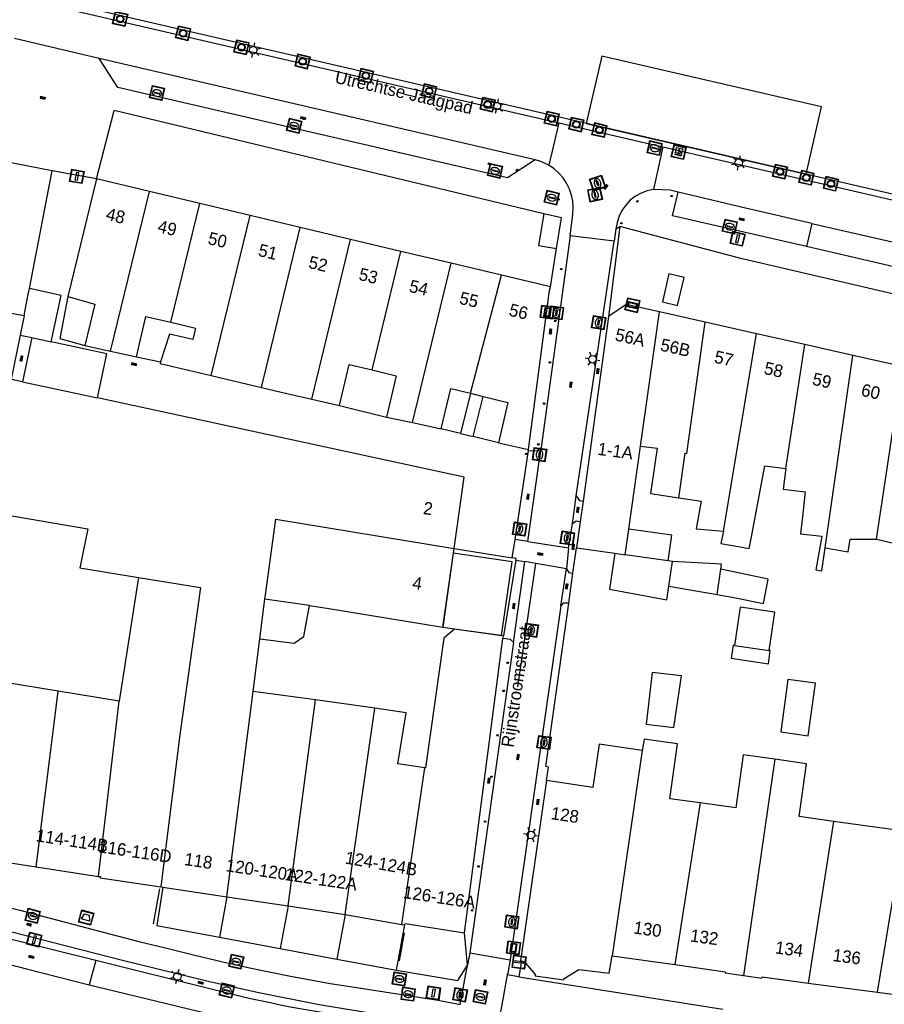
# Model space of a CAD drawing. Header units: metres. Extents: x 93870 to 95789, y 463036 to 464040.
# Tile 197 of 256: x 95077 to 95146, y 463351 to 463430. Entities that reach past the tile are written whole.
import ezdxf
from ezdxf.enums import TextEntityAlignment as Align

# ---------------------------------------------------------------- set-up
doc = ezdxf.new("R2010")
doc.units = ezdxf.units.M
doc.header["$LTSCALE"] = 25.4
for name, color, linetype in [('B_BEBOUWINGSGRENS_0', 1, 'Continuous'), ('B_LUIFEL_1', 200, 'Continuous'), ('B_TUSSENMUUR_0', 7, 'Continuous'), ('B_WOONBOOT_LIJN_0', 1, 'Continuous'), ('Q_AFVALBAK_0', 7, 'Continuous'), ('Q_BRANDKRAAN_0', 5, 'Continuous'), ('Q_ELEKTRAKAST_0', 7, 'Continuous'), ('Q_FIETSENREK_LIJN_0', 7, 'Continuous'), ('Q_INSPECTIE_OF_RIOOLPUT_0', 253, 'Continuous'), ('Q_KOLK_0', 254, 'Continuous'), ('Q_LICHTMAST_0', 2, 'Continuous'), ('Q_MEERRING_0', 7, 'Continuous'), ('Q_OPLAADPAAL_0', 7, 'Continuous'), ('Q_STRAATNAAMBORD_0', 7, 'Continuous'), ('Q_VERKEERSBORDPAAL_0', 40, 'Continuous'), ('Q_WATERLEIDINGPUT_0', 5, 'Continuous'), ('S_GBKN_SYMBOOL_GV_GROOT_0', 7, 'Continuous'), ('S_GBKN_SYMBOOL_OV_GROOT_0', 7, 'Continuous'), ('T_HEK_0', 57, 'Continuous'), ('T_HEK_LIJN_0', 6, 'Continuous'), ('T_MUUR_30CM_0', 10, 'Continuous'), ('T_MUUR_30CM_1', 10, 'Continuous'), ('V_WEGGRENS_0', 7, 'Continuous'), ('W_WATERGRENS_0', 5, 'Continuous'), ('Z_GBKN_HUISNUMMER_0', 252, 'Continuous'), ('Z_STRAATNAAM_0', 252, 'Continuous')]:
    doc.layers.add(name, color=color, linetype=linetype)
doc.layers.add('Q_AFSLUITPAAL_0', color=7, linetype='Continuous', true_color=0xf86a3a)
doc.layers.add('Q_PAALTJE_0', color=7, linetype='Continuous', true_color=0x666666)

# ---------------------------------------------------------------- blocks, each defined once
blk = doc.blocks.new('Q_AFVALBAK')
for points in [[(-0.5, 0.5), (0.5, 0.5), (0.5, -0.5), (-0.5, -0.5)], [(-0.336, 0.197), (0.331, 0.197), (0.19, -0.251), (-0.196, -0.251)]]:
    blk.add_lwpolyline(points, close=True)
blk.add_lwpolyline([(-0.442, 0.464), (0.438, 0.464, -0.414214), (0.459, 0.442), (0.459, -0.437, -0.414214), (0.438, -0.459), (-0.442, -0.459, -0.414214), (-0.463, -0.437), (-0.463, 0.442), (-0.463, 0.444), (-0.463, 0.446), (-0.463, 0.448), (-0.462, 0.45), (-0.461, 0.451), (-0.46, 0.453), (-0.459, 0.455), (-0.458, 0.456), (-0.457, 0.457), (-0.456, 0.459), (-0.454, 0.46), (-0.453, 0.461), (-0.451, 0.462), (-0.449, 0.462), (-0.447, 0.463), (-0.446, 0.463), (-0.444, 0.464), (-0.442, 0.464)], format="xyb")
blk = doc.blocks.new('Q_STRAATNAAMBORD')
for points in [[(-0.5, 0.5), (0.5, 0.5), (0.5, -0.5), (-0.5, -0.5)], [(-0.369, 0.22), (0.358, 0.22), (0.358, -0.214), (-0.369, -0.214)]]:
    blk.add_lwpolyline(points, close=True)
for points in [[(-0.442, 0.464), (0.438, 0.464, -0.414214), (0.459, 0.442), (0.459, -0.437, -0.414214), (0.438, -0.459), (-0.442, -0.459, -0.414214), (-0.463, -0.437), (-0.463, 0.442), (-0.463, 0.444), (-0.463, 0.446), (-0.463, 0.448), (-0.462, 0.45), (-0.461, 0.451), (-0.46, 0.453), (-0.459, 0.455), (-0.458, 0.456), (-0.457, 0.457), (-0.456, 0.459), (-0.454, 0.46), (-0.453, 0.461), (-0.451, 0.462), (-0.449, 0.462), (-0.447, 0.463), (-0.446, 0.463), (-0.444, 0.464), (-0.442, 0.464)], [(-0.287, 0.16), (0.281, 0.16, -0.414214), (0.303, 0.139), (0.303, -0.134, -0.414214), (0.281, -0.156), (-0.287, -0.156, -0.414214), (-0.308, -0.134), (-0.308, 0.139), (-0.308, 0.14), (-0.308, 0.142), (-0.307, 0.144), (-0.307, 0.146), (-0.306, 0.148), (-0.305, 0.149), (-0.304, 0.151), (-0.303, 0.152), (-0.302, 0.154), (-0.3, 0.155), (-0.299, 0.156), (-0.297, 0.157), (-0.296, 0.158), (-0.294, 0.159), (-0.292, 0.159), (-0.29, 0.16), (-0.288, 0.16), (-0.287, 0.16)]]:
    blk.add_lwpolyline(points, format="xyb")
blk = doc.blocks.new('Q_OPLAADPAAL')
for points in [[(-0.5, 0.5), (0.5, 0.5), (0.5, -0.5), (-0.5, -0.5)], [(-0.08, 0.333), (0.071, 0.333), (0.071, -0.329), (-0.08, -0.329)]]:
    blk.add_lwpolyline(points, close=True)
blk.add_lwpolyline([(-0.442, 0.464), (0.438, 0.464, -0.414214), (0.459, 0.442), (0.459, -0.437, -0.414214), (0.438, -0.459), (-0.442, -0.459, -0.414214), (-0.463, -0.437), (-0.463, 0.442), (-0.463, 0.444), (-0.463, 0.446), (-0.463, 0.448), (-0.462, 0.45), (-0.461, 0.451), (-0.46, 0.453), (-0.459, 0.455), (-0.458, 0.456), (-0.457, 0.457), (-0.456, 0.459), (-0.454, 0.46), (-0.453, 0.461), (-0.451, 0.462), (-0.449, 0.462), (-0.447, 0.463), (-0.446, 0.463), (-0.444, 0.464), (-0.442, 0.464)], format="xyb")
blk = doc.blocks.new('Q_ELEKTRAKAST')
for points in [[(-0.5, 0.5), (0.5, 0.5), (0.5, -0.5), (-0.5, -0.5)], [(-0.262, 0.264), (0.25, 0.264), (0.25, 0.187), (-0.262, 0.187)], [(-0.262, 0.107), (0.25, 0.107), (0.25, -0.332), (-0.262, -0.332)]]:
    blk.add_lwpolyline(points, close=True)
blk.add_lwpolyline([(-0.442, 0.464), (0.438, 0.464, -0.414214), (0.459, 0.442), (0.459, -0.437, -0.414214), (0.438, -0.459), (-0.442, -0.459, -0.414214), (-0.463, -0.437), (-0.463, 0.442), (-0.463, 0.444), (-0.463, 0.446), (-0.463, 0.448), (-0.462, 0.45), (-0.461, 0.451), (-0.46, 0.453), (-0.459, 0.455), (-0.458, 0.456), (-0.457, 0.457), (-0.456, 0.459), (-0.454, 0.46), (-0.453, 0.461), (-0.451, 0.462), (-0.449, 0.462), (-0.447, 0.463), (-0.446, 0.463), (-0.444, 0.464), (-0.442, 0.464)], format="xyb")
blk.add_lwpolyline([(-0.177, 0.001, -1), (-0.177, -0.069, -1)], format="xyb", close=True)
blk.add_lwpolyline([(0.044, 0.088), (-0.056, -0.112), (0.044, -0.112), (-0.056, -0.312)])
blk = doc.blocks.new('Q_LICHTMAST')
for points in [[(-0.26, 0.15), (-0.52, 0.3)], [(0, 0.3), (0, 0.6)], [(0.26, 0.15), (0.52, 0.3)], [(-0.26, -0.15), (-0.52, -0.3)], [(0, -0.3), (0, -0.6)], [(0.26, -0.15), (0.52, -0.3)]]:
    blk.add_lwpolyline(points)
blk.add_circle((0, 0), 0.3)
blk = doc.blocks.new('Q_VERKEERSBORDPAAL')
for points in [[(-0.5, 0.5), (0.5, 0.5), (0.5, -0.5), (-0.5, -0.5)], [(-0.08, 0.333), (0.071, 0.333), (0.071, -0.329), (-0.08, -0.329)]]:
    blk.add_lwpolyline(points, close=True)
blk.add_lwpolyline([(-0.442, 0.464), (0.438, 0.464, -0.414214), (0.459, 0.442), (0.459, -0.437, -0.414214), (0.438, -0.459), (-0.442, -0.459, -0.414214), (-0.463, -0.437), (-0.463, 0.442), (-0.463, 0.444), (-0.463, 0.446), (-0.463, 0.448), (-0.462, 0.45), (-0.461, 0.451), (-0.46, 0.453), (-0.459, 0.455), (-0.458, 0.456), (-0.457, 0.457), (-0.456, 0.459), (-0.454, 0.46), (-0.453, 0.461), (-0.451, 0.462), (-0.449, 0.462), (-0.447, 0.463), (-0.446, 0.463), (-0.444, 0.464), (-0.442, 0.464)], format="xyb")
blk = doc.blocks.new('Q_AFSLUITPAAL')
for points in [[(-0.5, 0.5), (0.5, 0.5), (0.5, -0.5), (-0.5, -0.5)], [(-0.08, 0.333), (0.071, 0.333), (0.071, -0.329), (-0.08, -0.329)]]:
    blk.add_lwpolyline(points, close=True)
blk.add_lwpolyline([(-0.442, 0.464), (0.438, 0.464, -0.414214), (0.459, 0.442), (0.459, -0.437, -0.414214), (0.438, -0.459), (-0.442, -0.459, -0.414214), (-0.463, -0.437), (-0.463, 0.442), (-0.463, 0.444), (-0.463, 0.446), (-0.463, 0.448), (-0.462, 0.45), (-0.461, 0.451), (-0.46, 0.453), (-0.459, 0.455), (-0.458, 0.456), (-0.457, 0.457), (-0.456, 0.459), (-0.454, 0.46), (-0.453, 0.461), (-0.451, 0.462), (-0.449, 0.462), (-0.447, 0.463), (-0.446, 0.463), (-0.444, 0.464), (-0.442, 0.464)], format="xyb")
blk = doc.blocks.new('Q_PAAL_STEEN')
for points in [[(-0.5, 0.5), (0.5, 0.5), (0.5, -0.5), (-0.5, -0.5)], [(-0.08, 0.33), (0.07, 0.33), (0.07, -0.33), (-0.08, -0.33)]]:
    blk.add_lwpolyline(points, close=True)
blk.add_lwpolyline([(-0.44, 0.46), (0.44, 0.46, -0.414214), (0.46, 0.44), (0.46, -0.44, -0.414214), (0.44, -0.46), (-0.44, -0.46, -0.414214), (-0.46, -0.44), (-0.46, 0.44), (-0.46, 0.44), (-0.46, 0.45), (-0.46, 0.45), (-0.46, 0.45), (-0.46, 0.45), (-0.46, 0.45), (-0.46, 0.45), (-0.46, 0.46), (-0.46, 0.46), (-0.46, 0.46), (-0.45, 0.46), (-0.45, 0.46), (-0.45, 0.46), (-0.45, 0.46), (-0.45, 0.46), (-0.45, 0.46), (-0.44, 0.46), (-0.44, 0.46)], format="xyb")
blk = doc.blocks.new('Q_PAALTJE')
at = {"color": 251, "true_color": 0x666666, "xscale": 0.1, "yscale": 0.1, "zscale": 0.01}
blk.add_blockref('Q_PAAL_STEEN', (0, 0), dxfattribs=at)
blk = doc.blocks.new('Q_KOLK')
blk.add_lwpolyline([(-0.5, 0.5), (0.5, 0.5), (0.5, -0.5), (-0.5, -0.5)], close=True)
for points in [[(-0.442, 0.464), (0.438, 0.464, -0.414214), (0.459, 0.442), (0.459, -0.437, -0.414214), (0.438, -0.459), (-0.442, -0.459, -0.414214), (-0.463, -0.437), (-0.463, 0.442, -0.414214), (-0.442, 0.464)], [(-0.345, 0.105, 0.380426), (-0.276, -0.18)], [(-0.008, 0.266, 0.240218), (-0.345, 0.105)], [(-0.194, 0.045, 0.853344), (-0.194, -0.032)], [(0.331, 0.111, 0.240191), (-0.008, 0.266)], [(0.185, -0.032, 0.849746), (0.185, 0.045)], [(0.267, -0.176, 0.380426), (0.331, 0.111)], [(-0.276, -0.18, 0.148452), (0.012, -0.257)], [(0.012, -0.257, 0.131742), (0.267, -0.176)]]:
    blk.add_lwpolyline(points, format="xyb")
for points in [[(-0.194, 0.045), (0.185, 0.045)], [(0.185, -0.032), (-0.194, -0.032)]]:
    blk.add_lwpolyline(points)
blk = doc.blocks.new('Q_BRANDKRAAN')
blk.add_lwpolyline([(-0.5, 0.5), (0.5, 0.5), (0.5, -0.5), (-0.5, -0.5)], close=True)
for points in [[(-0.442, 0.464), (0.438, 0.464, -0.414214), (0.459, 0.442), (0.459, -0.437, -0.414214), (0.438, -0.459), (-0.442, -0.459, -0.414214), (-0.463, -0.437), (-0.463, 0.442), (-0.463, 0.444), (-0.463, 0.446), (-0.463, 0.448), (-0.462, 0.45), (-0.461, 0.451), (-0.46, 0.453), (-0.459, 0.455), (-0.458, 0.456), (-0.457, 0.457), (-0.456, 0.459), (-0.454, 0.46), (-0.453, 0.461), (-0.451, 0.462), (-0.449, 0.462), (-0.447, 0.463), (-0.446, 0.463), (-0.444, 0.464), (-0.442, 0.464)], [(-0.345, 0.105, 0.380426), (-0.276, -0.18)], [(-0.008, 0.266, 0.240218), (-0.345, 0.105)], [(-0.194, 0.045, 0.853344), (-0.194, -0.032)], [(0.331, 0.111, 0.240191), (-0.008, 0.266)], [(0.185, -0.032, 0.849746), (0.185, 0.045)], [(0.267, -0.176, 0.380426), (0.331, 0.111)], [(-0.276, -0.18, 0.148452), (0.012, -0.257)], [(0.012, -0.257, 0.131742), (0.267, -0.176)]]:
    blk.add_lwpolyline(points, format="xyb")
for points in [[(-0.194, 0.045), (0.185, 0.045)], [(0.185, -0.032), (-0.194, -0.032)]]:
    blk.add_lwpolyline(points)
blk = doc.blocks.new('Q_INSPECTIE_OF_RIOOLPUT')
blk.add_lwpolyline([(-0.5, 0.5), (0.5, 0.5), (0.5, -0.5), (-0.5, -0.5)], close=True)
for points in [[(-0.442, 0.464), (0.438, 0.464, -0.414214), (0.459, 0.442), (0.459, -0.437, -0.414214), (0.438, -0.459), (-0.442, -0.459, -0.414214), (-0.463, -0.437), (-0.463, 0.442), (-0.463, 0.444), (-0.463, 0.446), (-0.463, 0.448), (-0.462, 0.45), (-0.461, 0.451), (-0.46, 0.453), (-0.459, 0.455), (-0.458, 0.456), (-0.457, 0.457), (-0.456, 0.459), (-0.454, 0.46), (-0.453, 0.461), (-0.451, 0.462), (-0.449, 0.462), (-0.447, 0.463), (-0.446, 0.463), (-0.444, 0.464), (-0.442, 0.464)], [(-0.345, 0.105, 0.380426), (-0.276, -0.18)], [(-0.008, 0.266, 0.240218), (-0.345, 0.105)], [(-0.194, 0.045, 0.853344), (-0.194, -0.032)], [(0.331, 0.111, 0.240191), (-0.008, 0.266)], [(0.185, -0.032, 0.849746), (0.185, 0.045)], [(0.267, -0.176, 0.380426), (0.331, 0.111)], [(-0.276, -0.18, 0.148452), (0.012, -0.257)], [(0.012, -0.257, 0.131742), (0.267, -0.176)]]:
    blk.add_lwpolyline(points, format="xyb")
for points in [[(-0.194, 0.045), (0.185, 0.045)], [(0.185, -0.032), (-0.194, -0.032)]]:
    blk.add_lwpolyline(points)
blk = doc.blocks.new('Q_WATERLEIDINGPUT')
blk.add_lwpolyline([(-0.5, 0.5), (0.5, 0.5), (0.5, -0.5), (-0.5, -0.5)], close=True)
for points in [[(-0.442, 0.464), (0.438, 0.464, -0.414214), (0.459, 0.442), (0.459, -0.437, -0.414214), (0.438, -0.459), (-0.442, -0.459, -0.414214), (-0.463, -0.437), (-0.463, 0.442), (-0.463, 0.444), (-0.463, 0.446), (-0.463, 0.448), (-0.462, 0.45), (-0.461, 0.451), (-0.46, 0.453), (-0.459, 0.455), (-0.458, 0.456), (-0.457, 0.457), (-0.456, 0.459), (-0.454, 0.46), (-0.453, 0.461), (-0.451, 0.462), (-0.449, 0.462), (-0.447, 0.463), (-0.446, 0.463), (-0.444, 0.464), (-0.442, 0.464)], [(-0.345, 0.105, 0.380426), (-0.276, -0.18)], [(-0.008, 0.266, 0.240218), (-0.345, 0.105)], [(-0.194, 0.045, 0.853344), (-0.194, -0.032)], [(0.331, 0.111, 0.240191), (-0.008, 0.266)], [(0.185, -0.032, 0.849746), (0.185, 0.045)], [(0.267, -0.176, 0.380426), (0.331, 0.111)], [(-0.276, -0.18, 0.148452), (0.012, -0.257)], [(0.012, -0.257, 0.131742), (0.267, -0.176)]]:
    blk.add_lwpolyline(points, format="xyb")
for points in [[(-0.194, 0.045), (0.185, 0.045)], [(0.185, -0.032), (-0.194, -0.032)]]:
    blk.add_lwpolyline(points)
blk = doc.blocks.new('Q_MEERRING')
blk.add_lwpolyline([(-0.5, 0.5), (0.5, 0.5), (0.5, -0.5), (-0.5, -0.5)], close=True)
blk.add_lwpolyline([(-0.442, 0.464), (0.438, 0.464, -0.414214), (0.459, 0.442), (0.459, -0.437, -0.414214), (0.438, -0.459), (-0.442, -0.459, -0.414214), (-0.463, -0.437), (-0.463, 0.442), (-0.463, 0.444), (-0.463, 0.446), (-0.463, 0.448), (-0.462, 0.45), (-0.461, 0.451), (-0.46, 0.453), (-0.459, 0.455), (-0.458, 0.456), (-0.457, 0.457), (-0.456, 0.459), (-0.454, 0.46), (-0.453, 0.461), (-0.451, 0.462), (-0.449, 0.462), (-0.447, 0.463), (-0.446, 0.463), (-0.444, 0.464), (-0.442, 0.464)], format="xyb")
for radius in [0.3, 0.3, 0.25, 0.25]:
    blk.add_circle((0, 0), radius)
blk = doc.blocks.new('S_GBKN_SYMBOOL_OV_GROOT')
for points in [[(-0.21875, 0.0625), (0.21875, 0.0625)], [(-0.21875, 0), (0.21875, 0)], [(-0.1875, 0.0625), (-0.1875, 0)], [(-0.125, 0.09375), (-0.125, 0.0625)], [(-0.125, 0), (-0.125, -0.0625)], [(-0.0625, 0.0625), (-0.0625, 0)], [(0, 0.09375), (0, 0.0625)], [(0, 0), (0, -0.0625)], [(0.0625, 0.0625), (0.0625, 0)], [(0.125, 0.09375), (0.125, 0.0625)], [(0.125, 0), (0.125, -0.0625)], [(0.1875, 0.0625), (0.1875, 0)], [(-0.21875, -0.0625), (0.21875, -0.0625)], [(-0.1875, -0.0625), (-0.1875, -0.09375)], [(-0.0625, -0.0625), (-0.0625, -0.09375)], [(0.0625, -0.0625), (0.0625, -0.09375)], [(0.1875, -0.0625), (0.1875, -0.09375)]]:
    blk.add_lwpolyline(points)
blk = doc.blocks.new('S_GBKN_SYMBOOL_GV_GROOT')
for points in [[(-0.1875, 0.03125), (-0.09375, 0.09375)], [(-0.1875, -0.0625), (0.0625, 0.09375)], [(-0.1875, 0.09375), (0.125, -0.09375)], [(-0.1875, 0), (-0.03125, -0.09375)], [(-0.125, -0.09375), (0.1875, 0.09375)], [(-0.0625, 0.09375), (0.1875, -0.0625)], [(0.03125, -0.09375), (0.1875, 0)], [(0.09375, 0.09375), (0.1875, 0.03125)]]:
    blk.add_lwpolyline(points)

msp = doc.modelspace()

# ---------------------------------------------------------------- linework, layer by layer
at = {"layer": 'B_BEBOUWINGSGRENS_0'}
for p, q in [((95077.47, 463408.553), (95079.289, 463417.955)), ((95082.825, 463417.298), (95080.546, 463407.918)), ((95087.057, 463416.291), (95082.825, 463417.298)), ((95091.069, 463415.337), (95087.057, 463416.291)), ((95095.082, 463414.382), (95091.069, 463415.337)), ((95099.096, 463413.427), (95095.082, 463414.382)), ((95119.94, 463414.18), (95118.526, 463414.52)), ((95119.548, 463411.753), (95119.94, 463414.18)), ((95103.108, 463412.472), (95099.096, 463413.427)), ((95107.121, 463411.517), (95103.108, 463412.472)), ((95111.134, 463410.562), (95107.121, 463411.517)), ((95115.148, 463409.607), (95111.134, 463410.562)), ((95119.052, 463408.678), (95115.148, 463409.607)), ((95127.992, 463407.488), (95129.192, 463407.208)), ((95077.05, 463406.384), (95076.733, 463404.826)), ((95123.687, 463406.327), (95121.683, 463391.569)), ((95131.408, 463405.863), (95127.763, 463406.682)), ((95135.498, 463404.945), (95131.408, 463405.863)), ((95076.733, 463404.826), (95077.678, 463404.633)), ((95139.354, 463404.078), (95135.498, 463404.945)), ((95077.678, 463404.633), (95076.917, 463401.11)), ((95081.9, 463403.99), (95083.958, 463403.549)), ((95143.208, 463403.213), (95139.354, 463404.078)), ((95083.958, 463403.549), (95086.02, 463403.106)), ((95147.15, 463402.321), (95143.208, 463403.213)), ((95091.975, 463401.602), (95095.99, 463400.649)), ((95076.917, 463401.11), (95082.904, 463399.816)), ((95112.67, 463400.19), (95113.689, 463399.935)), ((95100.006, 463399.711), (95102.216, 463399.203)), ((95105.98, 463398.28), (95108.042, 463397.843)), ((95108.042, 463397.843), (95110.333, 463397.357)), ((95114.907, 463396.24), (95117.322, 463395.7)), ((95125.306, 463389.348), (95126.242, 463395.954)), ((95121.683, 463391.569), (95121.443, 463389.919)), ((95121.443, 463389.919), (95121.144, 463387.856)), ((95110.46, 463381.52), (95111.364, 463387.809)), ((95121.144, 463387.856), (95124.192, 463387.414)), ((95128.802, 463386.772), (95128.467, 463386.819)), ((95128.515, 463384.797), (95132.372, 463384.13)), ((95095.865, 463380.58), (95096.27, 463383.755)), ((95099.83, 463383.26), (95096.27, 463383.755)), ((95095.328, 463376.376), (95095.865, 463380.58)), ((95112.2, 463357.13), (95115.265, 463380.625)), ((95115.265, 463380.625), (95115.308, 463380.818)), ((95133.741, 463380.07), (95136.511, 463379.661)), ((95128.906, 463373.502), (95129.522, 463377.648)), ((95084.627, 463375.614), (95079.764, 463376.421)), ((95105.047, 463375.068), (95100.304, 463375.718)), ((95147.3, 463365.23), (95141.64, 463366.019)), ((95078.021, 463362.4), (95083, 463361.632)), ((95087.962, 463360.789), (95088.12, 463360.765)), ((95088.12, 463360.765), (95093.239, 463360.003)), ((95093.239, 463360.003), (95098.12, 463359.277)), ((95098.12, 463359.277), (95102.668, 463358.599)), ((95102.668, 463358.599), (95107.212, 463357.8)), ((95107.212, 463357.8), (95107.446, 463357.759)), ((95123.986, 463355.291), (95128.978, 463354.589)), ((95139.627, 463353.113), (95145.156, 463352.381)), ((95145.156, 463352.381), (95150.78, 463351.636))]:
    msp.add_line(p, q, dxfattribs=at)
for points in [[(95079.289, 463417.955), (95069.005, 463419.942), (95068.247, 463420.089)], [(95118.526, 463414.52), (95118.117, 463411.984), (95119.548, 463411.753)], [(95129.192, 463407.208), (95129.722, 463409.442), (95128.522, 463409.722), (95127.992, 463407.488)], [(95117.322, 463395.7), (95118.974, 463408.391), (95119.052, 463408.678)], [(95067.093, 463408.295), (95072.173, 463407.311), (95076.89, 463406.414), (95077.05, 463406.384)], [(95077.05, 463406.384), (95077.384, 463408.11), (95077.47, 463408.553)], [(95079.216, 463404.301), (95080.017, 463408.003), (95077.47, 463408.553)], [(95080.546, 463407.918), (95082.69, 463407.3), (95081.9, 463403.99)], [(95127.763, 463406.682), (95125.1, 463407.28), (95123.687, 463406.327)], [(95086.02, 463403.106), (95086.78, 463406.33), (95088.765, 463405.859)], [(95088.765, 463405.859), (95090.74, 463405.39), (95090.52, 463404.47), (95088.65, 463404.91), (95087.939, 463402.692)], [(95082.904, 463399.816), (95083.666, 463403.339), (95079.216, 463404.301)], [(95087.939, 463402.692), (95087.9, 463402.57), (95091.975, 463401.602)], [(95102.216, 463399.203), (95102.99, 463402.49), (95104.821, 463402.053)], [(95104.821, 463402.053), (95106.76, 463401.59), (95105.98, 463398.28)], [(95076.917, 463401.11), (95076.321, 463401.238), (95076.018, 463401.316)], [(95095.99, 463400.649), (95098.01, 463400.17), (95100.006, 463399.711)], [(95110.333, 463397.357), (95111.1, 463400.57), (95112.67, 463400.19)], [(95111.364, 463387.809), (95112.18, 463393.49), (95082.904, 463399.816)], [(95113.689, 463399.935), (95115.67, 463399.44), (95114.907, 463396.24)], [(95126.242, 463395.954), (95127.581, 463395.806), (95127.05, 463392.18), (95129.32, 463391.85)], [(95132.86, 463389.17), (95132.67, 463388.21), (95134.04, 463387.97), (95134.933, 463387.801), (95135.11, 463388.74), (95136.18, 463394.41), (95137.847, 463394.194)], [(95137.847, 463394.194), (95137.632, 463392.538), (95139.386, 463392.31), (95139.196, 463390.598), (95139.014, 463388.961), (95140.723, 463388.771), (95140.249, 463386.093), (95140.728, 463386.01), (95140.993, 463387.848)], [(95129.32, 463391.85), (95131.096, 463391.578), (95130.68, 463389.38), (95132.86, 463389.17)], [(95073.57, 463390.84), (95082.13, 463389.37), (95081.5, 463386.26), (95086.19, 463385.49)], [(95128.467, 463386.819), (95128.757, 463388.858), (95125.306, 463389.348)], [(95140.993, 463387.848), (95142.816, 463387.544), (95142.982, 463388.541), (95145.087, 463388.541)], [(95145.087, 463388.541), (95147.034, 463388.086), (95149.094, 463387.604)], [(95124.192, 463387.414), (95123.778, 463384.56), (95128.356, 463383.702), (95128.515, 463384.797)], [(95132.668, 463386.159), (95132.723, 463386.539), (95128.802, 463386.772)], [(95132.372, 463384.13), (95133.565, 463383.914), (95136.076, 463383.419), (95136.426, 463385.348), (95132.668, 463386.159)], [(95086.19, 463385.49), (95086.137, 463385.168), (95084.627, 463375.614)], [(95095.865, 463380.58), (95098.61, 463380.23), (95099.38, 463380.77), (95099.83, 463383.26)], [(95099.83, 463383.26), (95101.38, 463383.006), (95106.073, 463382.238), (95110.46, 463381.52)], [(95136.511, 463379.661), (95136.961, 463382.705), (95134.191, 463383.114), (95133.741, 463380.07)], [(95115.308, 463380.818), (95111.41, 463381.36), (95110.54, 463380.64), (95109.08, 463370.28), (95109.039, 463370.286)], [(95079.764, 463376.421), (95075.21, 463377.17), (95070.77, 463377.9), (95069.22, 463372.783), (95068.098, 463373.158)], [(95129.522, 463377.648), (95127.189, 463377.901), (95126.689, 463373.766), (95128.906, 463373.502)], [(95138.008, 463377.341), (95137.436, 463373.155), (95139.635, 463372.853)], [(95139.635, 463372.853), (95140.21, 463377.039), (95138.008, 463377.341)], [(95100.304, 463375.718), (95097.922, 463376.045), (95095.328, 463376.376)], [(95109.039, 463370.286), (95106.87, 463370.61), (95107.54, 463374.68), (95105.047, 463375.068)], [(95131.004, 463367.496), (95128.6, 463367.83), (95129.21, 463372.2), (95126.54, 463372.57), (95126.376, 463371.678)], [(95126.376, 463371.678), (95122.951, 463372.194), (95122.432, 463368.73), (95118.754, 463369.281)], [(95136.958, 463370.972), (95134.45, 463371.32), (95133.86, 463367.1), (95131.004, 463367.496)], [(95141.64, 463366.019), (95138.91, 463366.4), (95139.5, 463370.62), (95136.958, 463370.972)], [(95118.754, 463369.281), (95116.671, 463354.896), (95116.75, 463354.882)], [(95065.16, 463364.38), (95067.91, 463363.96), (95078.021, 463362.4)], [(95083, 463361.632), (95083.14, 463361.61), (95083.12, 463361.51), (95087.962, 463360.789)], [(95107.446, 463357.759), (95107.453, 463357.859), (95112.2, 463357.13)], [(95116.75, 463354.882), (95116.97, 463354.844), (95117.849, 463353.801), (95117.844, 463353.693), (95120.141, 463353.378), (95120.154, 463353.477), (95121.32, 463354.207), (95123.757, 463353.897), (95123.986, 463355.291)], [(95128.978, 463354.589), (95133.008, 463354.022), (95133.001, 463353.926), (95134.468, 463353.714)], [(95134.468, 463353.714), (95135.934, 463353.502), (95135.957, 463353.599), (95139.627, 463353.113)]]:
    msp.add_lwpolyline(points, dxfattribs=at)
at = {"layer": 'B_LUIFEL_1'}
for p, q in [((95112.67, 463400.19), (95111.886, 463396.978)), ((95112.906, 463396.729), (95113.689, 463399.935))]:
    msp.add_line(p, q, dxfattribs=at)
for points in [[(95110.46, 463381.52), (95115.162, 463380.844), (95116.004, 463386.744), (95111.308, 463387.419), (95110.46, 463381.52)], [(95133.741, 463380.07), (95133.642, 463380.084), (95133.489, 463379.043), (95136.456, 463378.605)], [(95136.456, 463378.605), (95136.61, 463379.646), (95136.511, 463379.661)]]:
    msp.add_lwpolyline(points, dxfattribs=at)
at = {"layer": 'B_TUSSENMUUR_0'}
for p, q in [((95083.958, 463403.549), (95087.057, 463416.291)), ((95088.765, 463405.859), (95091.069, 463415.337)), ((95091.975, 463401.602), (95095.082, 463414.382)), ((95100.006, 463399.711), (95103.108, 463412.472)), ((95104.821, 463402.053), (95107.121, 463411.517)), ((95108.042, 463397.843), (95111.134, 463410.562)), ((95112.67, 463400.19), (95115.148, 463409.607)), ((95126.242, 463395.954), (95127.763, 463406.682)), ((95132.86, 463389.17), (95135.498, 463404.945)), ((95077.678, 463404.633), (95079.216, 463404.301)), ((95137.847, 463394.194), (95139.354, 463404.078)), ((95140.993, 463387.848), (95143.208, 463403.213)), ((95145.087, 463388.541), (95147.15, 463402.321)), ((95125.015, 463387.299), (95125.306, 463389.348)), ((95124.192, 463387.414), (95125.015, 463387.299)), ((95128.467, 463386.819), (95125.015, 463387.299)), ((95128.515, 463384.797), (95128.802, 463386.772)), ((95132.372, 463384.13), (95132.668, 463386.159)), ((95093.239, 463360.003), (95095.328, 463376.376)), ((95098.12, 463359.277), (95100.304, 463375.718)), ((95083, 463361.632), (95084.627, 463375.614)), ((95102.668, 463358.599), (95105.047, 463375.068)), ((95126.376, 463371.678), (95123.986, 463355.291)), ((95136.958, 463370.972), (95134.468, 463353.714)), ((95107.212, 463357.8), (95109.039, 463370.286)), ((95131.004, 463367.496), (95128.978, 463354.589)), ((95141.64, 463366.019), (95139.627, 463353.113)), ((95145.156, 463352.381), (95147.3, 463365.23))]:
    msp.add_line(p, q, dxfattribs=at)
for points in [[(95095.99, 463400.649), (95096.794, 463403.957), (95099.096, 463413.427)], [(95129.32, 463391.85), (95129.81, 463395.4), (95129.95, 463395.373), (95131.408, 463405.863)], [(95096.27, 463383.755), (95096.314, 463384.099), (95097.154, 463390.141), (95111.364, 463387.809)], [(95086.19, 463385.49), (95091.141, 463384.677), (95089.45, 463372.75), (95087.962, 463360.789)], [(95078.021, 463362.4), (95079.39, 463373.41), (95079.764, 463376.421)]]:
    msp.add_lwpolyline(points, dxfattribs=at)
at = {"layer": 'B_WOONBOOT_LIJN_0'}
msp.add_line((95140.7, 463423.04), (95123.162, 463427.092), dxfattribs=at)
msp.add_lwpolyline([(95123.162, 463427.092), (95121.924, 463421.733), (95139.462, 463417.681), (95140.7, 463423.04)], dxfattribs=at)
at = {"layer": 'Q_FIETSENREK_LIJN_0'}
for p, q in [((95087.38, 463357.843), (95087.878, 463360.636)), ((95107.025, 463354.901), (95107.402, 463357.124))]:
    msp.add_line(p, q, dxfattribs=at)
at = {"layer": 'T_HEK_0'}
for p, q in [((95086.02, 463403.106), (95087.939, 463402.692)), ((95102.216, 463399.203), (95105.98, 463398.28)), ((95111.364, 463387.809), (95116.013, 463387.05)), ((95116.298, 463386.877), (95115.308, 463380.818))]:
    msp.add_line(p, q, dxfattribs=at)
msp.add_lwpolyline([(95080.546, 463407.918), (95079.91, 463404.56), (95081.9, 463403.99)], dxfattribs=at)
at = {"layer": 'T_HEK_LIJN_0'}
for p, q in [((95093.239, 463360.003), (95092.637, 463356.769)), ((95098.12, 463359.277), (95097.484, 463355.866)), ((95102.668, 463358.599), (95102.002, 463355.024)), ((95106.771, 463354.136), (95107.446, 463357.759)), ((95092.637, 463356.769), (95097.484, 463355.866)), ((95097.484, 463355.866), (95102.002, 463355.024)), ((95102.002, 463355.024), (95106.771, 463354.136))]:
    msp.add_line(p, q, dxfattribs=at)
msp.add_lwpolyline([(95088.12, 463360.765), (95087.648, 463357.698), (95092.637, 463356.769)], dxfattribs=at)
at = {"layer": 'T_MUUR_30CM_0'}
for p, q in [((95082.825, 463417.298), (95084.237, 463422.764)), ((95111.886, 463396.978), (95110.333, 463397.357)), ((95114.907, 463396.24), (95112.906, 463396.729)), ((95120.857, 463385.819), (95121.144, 463387.856)), ((95120.523, 463383.448), (95120.857, 463385.819))]:
    msp.add_line(p, q, dxfattribs=at)
msp.add_lwpolyline([(95118.754, 463369.281), (95118.895, 463370.358), (95118.683, 463370.39), (95120.523, 463383.448)], dxfattribs=at)
at = {"layer": 'T_MUUR_30CM_1'}
msp.add_line((95111.886, 463396.978), (95112.906, 463396.729), dxfattribs=at)
at = {"layer": 'V_WEGGRENS_0'}
for p, q in [((95045.735, 463438.921), (95119.737, 463421.783)), ((95083.038, 463426.912), (95076.273, 463428.499)), ((95117.833, 463418.829), (95083.038, 463426.912)), ((95118.526, 463414.52), (95084.237, 463422.764)), ((95119.737, 463421.783), (95118.931, 463418.389)), ((95119.737, 463421.783), (95128.027, 463419.864)), ((95128.027, 463419.864), (95127.288, 463416.462)), ((95082.825, 463417.298), (95079.289, 463417.955)), ((95120.643, 463412.751), (95120.847, 463414.496)), ((95124.592, 463413.49), (95123.687, 463406.327)), ((95124.288, 463413.313), (95124.592, 463413.49)), ((95134.36, 463410.91), (95124.592, 463413.49)), ((95139.916, 463413.753), (95139.486, 463411.895)), ((95139.916, 463413.753), (95165.974, 463407.745)), ((95120.643, 463412.751), (95118.312, 463395.856)), ((95124.135, 463412.317), (95120.643, 463412.751)), ((95124.288, 463413.313), (95124.135, 463412.317)), ((95121.123, 463391.999), (95124.135, 463412.317)), ((95188.044, 463400.666), (95139.486, 463411.895)), ((95119.052, 463408.678), (95119.548, 463411.753)), ((95195.58, 463396.68), (95134.36, 463410.91)), ((95076.733, 463404.826), (95076.018, 463401.316)), ((95116.235, 463388.515), (95117.31, 463395.61)), ((95117.252, 463388.36), (95118.312, 463395.856)), ((95117.31, 463395.61), (95117.322, 463395.7)), ((95120.813, 463389.776), (95121.123, 463391.999)), ((95120.51, 463387.864), (95120.813, 463389.776)), ((95116.013, 463387.05), (95116.235, 463388.515)), ((95117.252, 463388.36), (95116.235, 463388.515)), ((95117.252, 463388.36), (95120.51, 463387.864)), ((95120.51, 463387.864), (95120.33, 463386.169)), ((95116.122, 463380.308), (95117.025, 463386.752)), ((95116.298, 463386.877), (95117.025, 463386.752)), ((95117.904, 463386.597), (95117.025, 463386.752)), ((95120.33, 463386.169), (95117.904, 463386.597)), ((95119.88, 463383.227), (95120.33, 463386.169)), ((95119.88, 463383.227), (95115.833, 463354.961)), ((95116.122, 463380.308), (95112.628, 463355.53)), ((95112.434, 463354.529), (95112.2, 463357.13)), ((95112.628, 463355.53), (95112.434, 463354.529)), ((95112.628, 463355.53), (95115.833, 463354.961)), ((95082.771, 463354.905), (95082.245, 463352.984)), ((95111.861, 463351.41), (95112.434, 463354.529)), ((95116.75, 463354.882), (95116.532, 463353.616)), ((95115.619, 463353.76), (95115.072, 463350.779)), ((95116.532, 463353.616), (95115.619, 463353.76)), ((95116.532, 463353.616), (95132.82, 463351.03))]:
    msp.add_line(p, q, dxfattribs=at)
for points in [[(95117.833, 463418.829), (95115.633, 463417.377), (95084.539, 463424.597), (95083.038, 463426.912)], [(95128.027, 463419.864), (95160.237, 463412.405), (95164.134, 463411.502), (95166.601, 463410.931)], [(95118.931, 463418.389), (95118.299, 463418.695), (95117.833, 463418.829)], [(95120.847, 463414.496), (95120.874, 463415.005), (95120.836, 463415.513), (95120.734, 463416.011), (95120.569, 463416.493), (95120.344, 463416.95), (95120.063, 463417.375), (95119.73, 463417.76), (95119.351, 463418.1), (95118.931, 463418.389)], [(95127.288, 463416.462), (95126.779, 463416.352), (95126.291, 463416.168), (95125.837, 463415.913), (95125.425, 463415.593), (95125.066, 463415.216), (95124.766, 463414.789), (95124.534, 463414.323), (95124.373, 463413.827), (95124.288, 463413.313)], [(95129.25, 463416.232), (95128.61, 463416.391), (95127.288, 463416.462)], [(95139.486, 463411.895), (95128.807, 463414.365), (95129.25, 463416.232)], [(95139.916, 463413.753), (95134.621, 463414.953), (95129.25, 463416.232)], [(95117.31, 463395.61), (95117.963, 463395.597), (95118.312, 463395.856)], [(95121.123, 463391.999), (95121.376, 463391.643), (95121.683, 463391.569)], [(95121.443, 463389.919), (95121.118, 463389.989), (95120.813, 463389.776)], [(95116.298, 463386.877), (95116.32, 463387), (95116.013, 463387.05)], [(95120.33, 463386.169), (95120.528, 463385.871), (95120.857, 463385.819)], [(95120.523, 463383.448), (95120.072, 463383.442), (95119.88, 463383.227)], [(95116.122, 463380.308), (95115.874, 463380.539), (95115.265, 463380.625)], [(95038.011, 463365.113), (95053.436, 463362.987), (95062.892, 463361.654), (95066.89, 463361.094), (95068.078, 463360.904), (95069.262, 463360.69), (95070.441, 463360.452), (95071.616, 463360.19), (95072.784, 463359.903), (95076.717, 463358.923), (95083.967, 463357.014), (95086.199, 463356.443), (95088.434, 463355.887), (95090.673, 463355.345), (95092.915, 463354.818), (95095.161, 463354.306), (95096.737, 463353.972), (95098.317, 463353.658), (95099.901, 463353.362), (95101.488, 463353.086), (95103.079, 463352.83), (95110.087, 463351.758), (95111.861, 463351.41)], [(95069.064, 463356.354), (95068.97, 463356.377), (95068.892, 463356.435), (95068.842, 463356.519), (95068.829, 463356.615), (95068.854, 463356.709), (95069.094, 463357.84), (95069.194, 463358.154), (95069.392, 463358.416), (95069.666, 463358.599), (95069.985, 463358.681), (95070.313, 463358.653), (95077.119, 463356.945), (95084.893, 463354.939), (95091.744, 463353.274), (95095.66, 463352.376), (95100.611, 463351.409), (95108.558, 463350.095), (95108.843, 463349.99), (95109.084, 463349.808), (95109.263, 463349.562), (95109.362, 463349.276), (95109.374, 463348.973), (95109.318, 463348.289)], [(95082.771, 463354.905), (95079.25, 463355.783), (95072.927, 463357.371), (95072.767, 463357.391), (95072.605, 463357.387), (95072.446, 463357.36), (95072.292, 463357.309), (95072.148, 463357.237), (95070.792, 463356.233), (95070.651, 463356.157), (95070.499, 463356.108), (95070.34, 463356.086), (95070.18, 463356.093), (95070.024, 463356.128)], [(95070.024, 463356.128), (95070.75, 463355.928), (95077.255, 463354.251), (95082.245, 463352.984)], [(95107.923, 463347.633), (95107.847, 463347.657), (95107.776, 463347.693), (95107.712, 463347.739), (95107.655, 463347.795), (95107.608, 463347.859), (95106.476, 463349.495), (95106.379, 463349.617), (95106.263, 463349.721), (95106.132, 463349.804), (95105.989, 463349.865), (95105.838, 463349.902), (95098.292, 463351.198), (95097.5, 463351.36), (95096.709, 463351.526), (95095.919, 463351.695), (95095.129, 463351.867), (95094.34, 463352.042), (95086.077, 463354.081), (95082.771, 463354.905)], [(95106.771, 463354.136), (95111.662, 463353.331), (95112.434, 463354.529)], [(95115.833, 463354.961), (95115.647, 463353.913), (95115.619, 463353.76)], [(95082.245, 463352.984), (95084.333, 463352.454), (95091.83, 463350.661), (95099.892, 463348.978), (95107.493, 463347.686), (95107.923, 463347.633)]]:
    msp.add_lwpolyline(points, dxfattribs=at)
at = {"layer": 'W_WATERGRENS_0'}
msp.add_line((95202.656, 463403.033), (95045.832, 463439.35), dxfattribs=at)
at = {"layer": 'Z_STRAATNAAM_0'}
for p, q in [((95107.344, 463424.08), (95108.318, 463423.855)), ((95116.451, 463376.748), (95117.904, 463386.597))]:
    msp.add_line(p, q, dxfattribs=at)

# ---------------------------------------------------------------- block references
at = {"layer": 'Q_AFSLUITPAAL_0', "rotation": 169.4742930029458}
msp.add_blockref('Q_AFSLUITPAAL', (95081.267, 463417.503), dxfattribs=at)
at = {"layer": 'Q_AFVALBAK_0', "rotation": 165.2482684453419}
msp.add_blockref('Q_AFVALBAK', (95082.004, 463358.336), dxfattribs=at)
at = {"layer": 'Q_BRANDKRAAN_0'}
for p, rotation in [((95119.162, 463415.802), 166.4797486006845), ((95106.999, 463353.443), 170.6535955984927)]:
    msp.add_blockref('Q_BRANDKRAAN', p, dxfattribs=dict(at, rotation=rotation))
at = {"layer": 'Q_ELEKTRAKAST_0', "rotation": 166.9616099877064}
msp.add_blockref('Q_ELEKTRAKAST', (95129.299, 463419.437), dxfattribs=at)
at = {"layer": 'Q_INSPECTIE_OF_RIOOLPUT_0'}
for p, rotation in [((95122.819, 463416.96), 108.8972883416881), ((95122.622, 463416.035), 101.5751888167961), ((95117.532, 463381.272), 82.02306458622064), ((95113.469, 463352.01), 168.8823575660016)]:
    msp.add_blockref('Q_INSPECTIE_OF_RIOOLPUT', p, dxfattribs=dict(at, rotation=rotation))
at = {"layer": 'Q_KOLK_0'}
for p, rotation in [((95087.66, 463424.156), 166.9276223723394), ((95098.605, 463421.535), 166.9276223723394), ((95114.638, 463417.939), 166.9276223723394), ((95133.375, 463413.492), 166.976781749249), ((95119.549, 463406.606), 82.14450631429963), ((95122.906, 463405.828), 81.56771667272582), ((95118.196, 463395.294), 81.95124107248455), ((95116.6, 463389.348), 81.38435181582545), ((95120.419, 463388.624), 80.9950611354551), ((95118.549, 463372.31), 81.85202011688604), ((95077.736, 463358.475), 165.2482684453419), ((95115.985, 463357.993), 81.85202011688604), ((95093.979, 463354.821), 167.1582511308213), ((95093.232, 463352.525), 166.1384631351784), ((95107.703, 463352.231), 171.3029933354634)]:
    msp.add_blockref('Q_KOLK', p, dxfattribs=dict(at, rotation=rotation))
at = {"layer": 'Q_LICHTMAST_0'}
for p, rotation in [((95095.335, 463427.565), 166.9608328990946), ((95114.786, 463423.104), 166.9608328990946), ((95134.086, 463418.591), 166.9616099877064), ((95122.419, 463402.902), 81.56771667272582), ((95117.509, 463364.938), 81.85202011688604), ((95089.287, 463353.643), 166.3402172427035)]:
    msp.add_blockref('Q_LICHTMAST', p, dxfattribs=dict(at, rotation=rotation))
at = {"layer": 'Q_MEERRING_0'}
for p, rotation in [((95084.719, 463430.063), 166.9608328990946), ((95089.743, 463428.927), 166.9608328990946), ((95094.401, 463427.8), 166.9608328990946), ((95099.279, 463426.67), 166.9608328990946), ((95104.326, 463425.536), 166.9608328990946), ((95109.379, 463424.302), 166.9608328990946), ((95114.047, 463423.234), 166.9608328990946), ((95119.163, 463422.114), 166.9608328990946), ((95121.127, 463421.639), 166.9665221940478), ((95122.965, 463421.2), 166.9665221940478), ((95137.389, 463417.878), 166.9616099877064), ((95139.49, 463417.389), 166.9616099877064), ((95141.446, 463416.908), 166.9616099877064)]:
    msp.add_blockref('Q_MEERRING', p, dxfattribs=dict(at, rotation=rotation))
at = {"layer": 'Q_OPLAADPAAL_0', "rotation": 166.976781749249}
msp.add_blockref('Q_OPLAADPAAL', (95133.995, 463412.52), dxfattribs=at)
at = {"layer": 'Q_PAALTJE_0'}
for p, rotation in [((95114.162, 463418.512), 166.9276223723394), ((95116.39, 463418.001), 33.4248111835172), ((95128.726, 463415.927), 166.0480459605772), ((95119.711, 463415.658), 101.5751888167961), ((95125.996, 463415.513), 37.83645253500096), ((95124.712, 463413.763), 165.2044792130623), ((95119.923, 463410.102), 82.14450631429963), ((95119.451, 463405.961), 82.14450631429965), ((95119.012, 463402.652), 82.14450631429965), ((95118.558, 463399.366), 82.14450631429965), ((95118.104, 463396.111), 82.14450631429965), ((95117.129, 463395.348), 81.38435181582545), ((95115.645, 463378.68), 81.97351824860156), ((95115.325, 463376.44), 81.97351824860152), ((95114.838, 463372.888), 81.97351824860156), ((95114.351, 463369.577), 81.97351824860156), ((95113.842, 463366.004), 81.97351824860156), ((95113.32, 463362.427), 81.97351824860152), ((95112.805, 463358.911), 81.97351824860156)]:
    msp.add_blockref('Q_PAALTJE', p, dxfattribs=dict(at, rotation=rotation))
at = {"layer": 'Q_STRAATNAAMBORD_0'}
for p, rotation in [((95118.8, 463406.665), 82.58345404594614), ((95125.608, 463407.219), 167.3436813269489), ((95116.118, 463355.929), 81.85202011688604)]:
    msp.add_blockref('Q_STRAATNAAMBORD', p, dxfattribs=dict(at, rotation=rotation))
at = {"layer": 'Q_VERKEERSBORDPAAL_0'}
for p, rotation in [((95077.864, 463356.575), 165.5310433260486), ((95116.562, 463354.789), 81.76063341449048), ((95109.721, 463352.321), 171.3029933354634)]:
    msp.add_blockref('Q_VERKEERSBORDPAAL', p, dxfattribs=dict(at, rotation=rotation))
at = {"layer": 'Q_WATERLEIDINGPUT_0'}
for p, rotation in [((95127.373, 463419.756), 166.9665221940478), ((95111.849, 463352.175), 79.5901127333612)]:
    msp.add_blockref('Q_WATERLEIDINGPUT', p, dxfattribs=dict(at, rotation=rotation))
at = {"layer": 'S_GBKN_SYMBOOL_GV_GROOT_0', "rotation": 165.5310433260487}
msp.add_blockref('S_GBKN_SYMBOOL_GV_GROOT', (95077.436, 463357.777), dxfattribs=at)
at = {"layer": 'S_GBKN_SYMBOOL_OV_GROOT_0'}
for p, rotation in [((95078.555, 463423.764), 166.7977235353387), ((95099.331, 463422.144), 166.9276223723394), ((95123.479, 463416.658), 54.90903899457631), ((95134.328, 463414.064), 166.6055793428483), ((95119.078, 463405.127), 82.14450631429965), ((95076.848, 463402.964), 77.8108695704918), ((95085.835, 463402.503), 167.8748845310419), ((95122.858, 463401.959), 82.26706077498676), ((95120.693, 463400.883), 82.14450631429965), ((95117.274, 463391.941), 81.95124107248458), ((95121.248, 463390.892), 82.06123184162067), ((95118.256, 463387.342), 169.9947148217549), ((95120.886, 463387.928), 81.75328495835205), ((95120.368, 463384.779), 81.30360159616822), ((95116.145, 463383.206), 82.02306458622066), ((95116.479, 463371.164), 81.97351824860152), ((95114.161, 463369.282), 82.56754949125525), ((95118.071, 463367.578), 81.85202011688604), ((95077.63, 463355.188), 165.9019419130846), ((95091.147, 463353.131), 166.3402172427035), ((95113.847, 463353.167), 79.60215470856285)]:
    msp.add_blockref('S_GBKN_SYMBOOL_OV_GROOT', p, dxfattribs=dict(at, rotation=rotation))

# ---------------------------------------------------------------- texts
at = {"layer": 'Z_GBKN_HUISNUMMER_0', "linetype": 'Continuous'}
for s, rotation, p in [('48', 346.6, (95084.362, 463414.362)), ('49', 346.7, (95088.485, 463413.382)), ('50', 346.6, (95092.497, 463412.427)), ('51', 346.6, (95096.51, 463411.472)), ('52', 346.6, (95100.523, 463410.517)), ('53', 346.6, (95104.536, 463409.562)), ('54', 346.6, (95108.549, 463408.607)), ('55', 346.6, (95112.562, 463407.652)), ('56', 346.6, (95116.521, 463406.71)), ('56A', 347.3, (95125.429, 463404.644)), ('56B', 347.3, (95129.037, 463403.833)), ('57', 347.3, (95132.905, 463402.965)), ('58', 347.3, (95136.878, 463402.072)), ('59', 347.3, (95140.734, 463401.206)), ('60', 347.2, (95144.627, 463400.329)), ('1-1A', 352.3, (95124.247, 463395.588)), ('2', 351.8, (95109.297, 463391.005)), ('4', 351.8, (95108.437, 463385.02)), ('128', 351.5, (95120.223, 463366.533)), ('114-114B', 351.2, (95080.892, 463364.487)), ('116-116D', 351.5, (95085.909, 463363.622)), ('118', 351.5, (95090.969, 463362.869)), ('120-120A', 351.5, (95096.047, 463362.113)), ('124-124B', 350, (95105.56, 463362.659)), ('122-122A', 351.5, (95100.763, 463361.411)), ('126-126A', 351.3, (95110.206, 463359.966)), ('130', 352, (95126.819, 463357.417)), ('132', 352, (95131.341, 463356.781)), ('134', 352.4, (95138.12, 463355.834)), ('136', 352.4, (95142.72, 463355.225))]:
    msp.add_text(s, height=1, rotation=rotation, dxfattribs=at).set_placement(p, align=Align.MIDDLE)
at = {"layer": 'Z_STRAATNAAM_0', "linetype": 'Continuous'}
for s, rotation, p in [('Utrechtse Jaagpad', 346.9925, (95107.344, 463424.08)), ('Rijnstroomstraat', 81.60782, (95116.451, 463376.748))]:
    msp.add_text(s, height=1, rotation=rotation, dxfattribs=at).set_placement(p, align=Align.MIDDLE)

doc.saveas('drawing.dxf')
